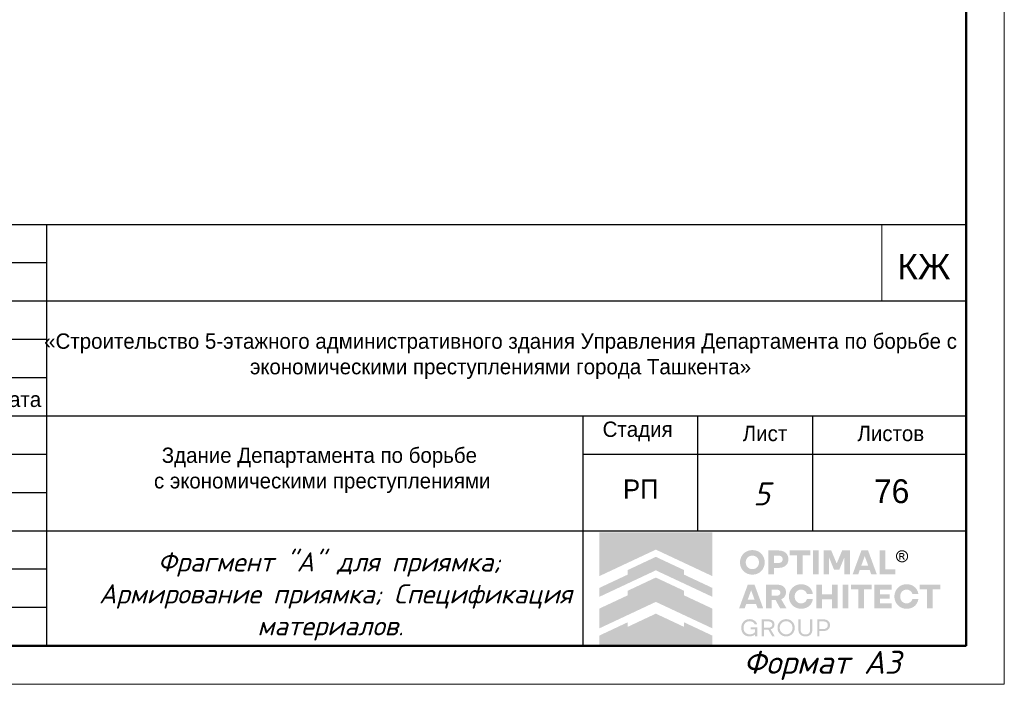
# Model space of a CAD drawing. Header units: millimetres. Extents: x -33345 to 4712671, y -3392 to 121473.
# Tile 35 of 256: x 354634 to 367488, y 44501 to 53173. Entities that reach past the tile are written whole.
import ezdxf
from ezdxf.enums import TextEntityAlignment as Align

# ---------------------------------------------------------------- set-up
doc = ezdxf.new("R2010")
doc.units = ezdxf.units.MM
doc.layers.add('Текст', color=7, linetype='Continuous', lineweight=20)
doc.styles.add('ISO', font='isocpeui.ttf')
doc.styles.get("Standard").update_dxf_attribs({"font": 'arial.ttf'})
doc.styles.add('X-U-RW-01$0$StyleROMANS', font='GOTHIC.TTF')

# ---------------------------------------------------------------- blocks, each defined once
blk = doc.blocks.new('*U265')
at = {"lineweight": 9}
for p, q in [((400, 292), (400, -5)), ((400, -5), (-20, -5))]:
    blk.add_line(p, q, dxfattribs=at)
at = {"lineweight": 50}
for p, q in [((395, 287), (395, 0)), ((395, 0), (0, 0))]:
    blk.add_line(p, q, dxfattribs=at)
blk = doc.blocks.new('logo')
at = {"true_color": 0x90e0ed}
h = blk.add_hatch(color=141, dxfattribs=at)
h.dxf.hatch_style = 1
h.paths.add_polyline_path([(5.672, 5.668), (0.009, 5.668), (0.009, 3.483), (1.425, 4.147), (2.84, 4.81), (4.256, 4.147), (5.672, 3.483)])
at = {"true_color": 0x1f2877}
h = blk.add_hatch(color=166, dxfattribs=at)
h.dxf.hatch_style = 1
h.paths.add_polyline_path([(2.84, 4.449), (1.425, 3.786), (1.425, 3.558), (0.009, 2.894), (0.009, 2.448), (1.425, 3.112), (2.84, 3.775), (4.256, 3.112), (5.672, 2.448), (5.672, 2.894), (4.256, 3.558), (4.256, 3.786)])
h.paths.add_polyline_path([(2.84, 3.415), (1.425, 2.751), (1.425, 2.523), (0.009, 1.86), (0.009, 0.873), (1.425, 1.536), (2.84, 2.199), (4.256, 1.536), (5.672, 0.873), (5.672, 1.86), (4.256, 2.523), (4.256, 2.751)])
h.paths.add_polyline_path([(2.84, 1.611), (1.425, 0.947), (1.425, 1.176), (0.009, 0.512), (0.009, 0.005), (5.672, 0.005), (5.672, 0.512), (4.256, 1.176), (4.256, 0.947)])
at = {"true_color": 0x212121}
h = blk.add_hatch(color=250, dxfattribs=at)
h.dxf.hatch_style = 1
h.paths.add_polyline_path([(8.107, 4.61), (8.086, 4.63), (8.064, 4.649), (8.041, 4.667), (8.017, 4.683), (7.992, 4.699), (7.967, 4.713), (7.94, 4.726), (7.912, 4.738), (7.884, 4.749), (7.855, 4.759), (7.825, 4.766), (7.795, 4.773), (7.763, 4.778), (7.732, 4.782), (7.7, 4.784), (7.667, 4.785), (7.634, 4.784), (7.602, 4.782), (7.571, 4.778), (7.54, 4.773), (7.51, 4.766), (7.48, 4.758), (7.451, 4.749), (7.422, 4.738), (7.394, 4.725), (7.367, 4.712), (7.341, 4.697), (7.316, 4.682), (7.292, 4.665), (7.269, 4.648), (7.247, 4.629), (7.226, 4.609), (7.206, 4.588), (7.187, 4.566), (7.169, 4.544), (7.153, 4.52), (7.137, 4.495), (7.122, 4.47), (7.109, 4.443), (7.097, 4.416), (7.086, 4.387), (7.076, 4.359), (7.068, 4.329), (7.061, 4.299), (7.056, 4.268), (7.053, 4.237), (7.05, 4.205), (7.05, 4.173), (7.05, 4.14), (7.053, 4.108), (7.056, 4.077), (7.061, 4.047), (7.068, 4.016), (7.076, 3.987), (7.086, 3.958), (7.097, 3.93), (7.109, 3.903), (7.122, 3.876), (7.137, 3.85), (7.153, 3.826), (7.169, 3.802), (7.187, 3.779), (7.206, 3.757), (7.226, 3.736), (7.247, 3.716), (7.269, 3.697), (7.292, 3.679), (7.316, 3.662), (7.341, 3.647), (7.367, 3.633), (7.394, 3.619), (7.422, 3.607), (7.451, 3.596), (7.48, 3.587), (7.51, 3.579), (7.54, 3.573), (7.571, 3.568), (7.602, 3.564), (7.634, 3.562), (7.667, 3.561), (7.7, 3.562), (7.732, 3.564), (7.763, 3.568), (7.795, 3.573), (7.825, 3.579), (7.855, 3.587), (7.884, 3.596), (7.912, 3.607), (7.94, 3.619), (7.967, 3.633), (7.992, 3.647), (8.017, 3.662), (8.041, 3.679), (8.064, 3.697), (8.086, 3.716), (8.107, 3.736), (8.127, 3.757), (8.146, 3.779), (8.164, 3.802), (8.181, 3.826), (8.196, 3.85), (8.211, 3.876), (8.224, 3.903), (8.237, 3.93), (8.248, 3.958), (8.257, 3.987), (8.265, 4.016), (8.272, 4.047), (8.277, 4.077), (8.281, 4.108), (8.283, 4.14), (8.284, 4.173), (8.283, 4.205), (8.281, 4.237), (8.277, 4.268), (8.272, 4.299), (8.265, 4.329), (8.257, 4.359), (8.248, 4.387), (8.237, 4.416), (8.224, 4.443), (8.211, 4.47), (8.196, 4.495), (8.181, 4.52), (8.164, 4.544), (8.146, 4.567), (8.127, 4.589)])
h.paths.add_polyline_path([(7.841, 4.464), (7.854, 4.455), (7.867, 4.446), (7.879, 4.436), (7.891, 4.426), (7.902, 4.415), (7.913, 4.403), (7.923, 4.391), (7.933, 4.379), (7.942, 4.366), (7.95, 4.352), (7.958, 4.338), (7.965, 4.324), (7.972, 4.308), (7.977, 4.293), (7.982, 4.277), (7.987, 4.261), (7.99, 4.244), (7.993, 4.228), (7.995, 4.21), (7.996, 4.193), (7.996, 4.175), (7.996, 4.157), (7.995, 4.139), (7.993, 4.121), (7.99, 4.104), (7.987, 4.088), (7.982, 4.071), (7.977, 4.055), (7.972, 4.039), (7.965, 4.024), (7.958, 4.009), (7.95, 3.994), (7.942, 3.981), (7.933, 3.967), (7.923, 3.955), (7.913, 3.942), (7.902, 3.931), (7.891, 3.92), (7.879, 3.909), (7.867, 3.9), (7.854, 3.891), (7.841, 3.882), (7.827, 3.874), (7.813, 3.867), (7.798, 3.86), (7.783, 3.854), (7.767, 3.849), (7.751, 3.844), (7.735, 3.841), (7.718, 3.838), (7.701, 3.836), (7.684, 3.835), (7.667, 3.834), (7.649, 3.835), (7.632, 3.836), (7.615, 3.838), (7.598, 3.841), (7.582, 3.844), (7.566, 3.849), (7.551, 3.854), (7.535, 3.86), (7.521, 3.867), (7.506, 3.874), (7.492, 3.882), (7.479, 3.891), (7.466, 3.9), (7.454, 3.909), (7.442, 3.92), (7.431, 3.931), (7.42, 3.942), (7.41, 3.955), (7.4, 3.967), (7.391, 3.981), (7.383, 3.994), (7.375, 4.009), (7.368, 4.024), (7.362, 4.039), (7.356, 4.055), (7.351, 4.071), (7.347, 4.088), (7.343, 4.104), (7.34, 4.121), (7.338, 4.139), (7.337, 4.157), (7.337, 4.175), (7.337, 4.193), (7.338, 4.21), (7.34, 4.228), (7.343, 4.244), (7.347, 4.261), (7.351, 4.277), (7.356, 4.293), (7.362, 4.308), (7.368, 4.324), (7.375, 4.338), (7.383, 4.352), (7.391, 4.366), (7.4, 4.379), (7.41, 4.391), (7.42, 4.403), (7.431, 4.415), (7.442, 4.426), (7.454, 4.436), (7.466, 4.446), (7.479, 4.455), (7.492, 4.464), (7.506, 4.472), (7.521, 4.479), (7.535, 4.486), (7.551, 4.492), (7.566, 4.497), (7.582, 4.501), (7.598, 4.505), (7.615, 4.508), (7.632, 4.51), (7.649, 4.511), (7.667, 4.511), (7.684, 4.511), (7.701, 4.51), (7.718, 4.508), (7.735, 4.505), (7.751, 4.501), (7.767, 4.497), (7.783, 4.492), (7.798, 4.486), (7.813, 4.479), (7.827, 4.472)], flags=16)
h.paths.add_polyline_path([(9.335, 4.648), (9.319, 4.662), (9.301, 4.675), (9.283, 4.687), (9.264, 4.698), (9.245, 4.709), (9.224, 4.719), (9.203, 4.728), (9.181, 4.736), (9.158, 4.743), (9.134, 4.749), (9.11, 4.755), (9.085, 4.759), (9.059, 4.762), (9.032, 4.765), (9.005, 4.766), (8.977, 4.767), (8.47, 4.767), (8.47, 3.579), (8.75, 3.579), (8.75, 3.898), (8.977, 3.898), (9.005, 3.898), (9.032, 3.9), (9.059, 3.902), (9.085, 3.906), (9.11, 3.91), (9.134, 3.915), (9.158, 3.921), (9.181, 3.928), (9.203, 3.936), (9.224, 3.945), (9.245, 3.954), (9.264, 3.965), (9.283, 3.976), (9.301, 3.988), (9.319, 4.001), (9.335, 4.014), (9.35, 4.029), (9.365, 4.044), (9.379, 4.059), (9.391, 4.076), (9.403, 4.093), (9.414, 4.111), (9.424, 4.13), (9.432, 4.15), (9.44, 4.17), (9.447, 4.191), (9.453, 4.212), (9.458, 4.234), (9.461, 4.257), (9.464, 4.28), (9.466, 4.304), (9.466, 4.329), (9.466, 4.353), (9.464, 4.377), (9.461, 4.401), (9.458, 4.424), (9.453, 4.446), (9.447, 4.468), (9.44, 4.489), (9.432, 4.51), (9.424, 4.53), (9.414, 4.549), (9.403, 4.567), (9.391, 4.585), (9.379, 4.602), (9.365, 4.618), (9.35, 4.633)])
h.paths.add_polyline_path([(8.75, 4.511), (8.959, 4.511), (8.984, 4.511), (9.008, 4.508), (9.031, 4.505), (9.052, 4.499), (9.071, 4.492), (9.09, 4.484), (9.106, 4.474), (9.121, 4.463), (9.135, 4.45), (9.147, 4.436), (9.156, 4.421), (9.165, 4.404), (9.171, 4.387), (9.175, 4.368), (9.178, 4.348), (9.179, 4.327), (9.178, 4.306), (9.175, 4.287), (9.171, 4.268), (9.165, 4.251), (9.156, 4.235), (9.147, 4.22), (9.135, 4.206), (9.121, 4.193), (9.106, 4.182), (9.09, 4.172), (9.071, 4.164), (9.052, 4.157), (9.031, 4.151), (9.008, 4.148), (8.984, 4.145), (8.959, 4.144), (8.75, 4.144)], flags=16)
h.paths.add_polyline_path([(10.558, 4.767), (9.528, 4.767), (9.528, 4.529), (9.904, 4.529), (9.904, 3.579), (10.182, 3.579), (10.182, 4.529), (10.558, 4.529)])
h.paths.add_polyline_path([(10.975, 4.767), (10.695, 4.767), (10.695, 3.579), (10.975, 3.579)])
h.paths.add_polyline_path([(11.611, 4.767), (11.223, 4.767), (11.223, 3.579), (11.498, 3.579), (11.498, 4.426), (11.751, 3.806), (12.012, 3.806), (12.267, 4.426), (12.267, 3.579), (12.542, 3.579), (12.542, 4.767), (12.154, 4.767), (11.882, 4.116)])
h.paths.add_polyline_path([(13.451, 4.767), (13.116, 4.767), (12.68, 3.579), (12.959, 3.579), (13.038, 3.799), (13.529, 3.799), (13.609, 3.579), (13.888, 3.579)])
h.paths.add_polyline_path([(13.285, 4.487), (13.457, 4.01), (13.111, 4.01)], flags=16)
h.paths.add_polyline_path([(14.306, 4.767), (14.026, 4.767), (14.026, 3.579), (14.808, 3.579), (14.808, 3.827), (14.306, 3.827)])
h.paths.add_polyline_path([(15.871, 2.84), (15.857, 2.86), (15.841, 2.879), (15.825, 2.898), (15.808, 2.916), (15.79, 2.933), (15.771, 2.949), (15.752, 2.964), (15.731, 2.978), (15.71, 2.992), (15.688, 3.004), (15.666, 3.016), (15.643, 3.027), (15.619, 3.037), (15.594, 3.046), (15.569, 3.053), (15.543, 3.06), (15.516, 3.066), (15.49, 3.071), (15.462, 3.074), (15.434, 3.077), (15.406, 3.079), (15.377, 3.079), (15.344, 3.078), (15.312, 3.076), (15.281, 3.072), (15.25, 3.067), (15.22, 3.061), (15.191, 3.052), (15.162, 3.043), (15.134, 3.031), (15.106, 3.019), (15.08, 3.005), (15.054, 2.991), (15.03, 2.975), (15.006, 2.958), (14.984, 2.94), (14.962, 2.921), (14.942, 2.901), (14.922, 2.88), (14.903, 2.858), (14.886, 2.835), (14.869, 2.811), (14.854, 2.787), (14.84, 2.761), (14.827, 2.734), (14.815, 2.707), (14.804, 2.679), (14.795, 2.65), (14.787, 2.621), (14.78, 2.591), (14.775, 2.561), (14.772, 2.53), (14.769, 2.499), (14.769, 2.468), (14.769, 2.436), (14.772, 2.405), (14.775, 2.374), (14.78, 2.344), (14.787, 2.314), (14.795, 2.285), (14.804, 2.256), (14.815, 2.228), (14.827, 2.201), (14.84, 2.174), (14.854, 2.149), (14.869, 2.124), (14.886, 2.1), (14.903, 2.077), (14.922, 2.055), (14.942, 2.034), (14.962, 2.014), (14.984, 1.995), (15.006, 1.977), (15.03, 1.96), (15.054, 1.945), (15.08, 1.93), (15.106, 1.916), (15.134, 1.904), (15.162, 1.893), (15.191, 1.883), (15.22, 1.875), (15.25, 1.868), (15.281, 1.863), (15.312, 1.859), (15.344, 1.857), (15.377, 1.856), (15.406, 1.856), (15.434, 1.858), (15.462, 1.861), (15.49, 1.864), (15.516, 1.869), (15.543, 1.875), (15.569, 1.882), (15.594, 1.89), (15.619, 1.898), (15.643, 1.908), (15.666, 1.919), (15.688, 1.931), (15.71, 1.943), (15.731, 1.957), (15.752, 1.971), (15.771, 1.986), (15.79, 2.002), (15.808, 2.019), (15.825, 2.037), (15.841, 2.056), (15.857, 2.075), (15.871, 2.096), (15.885, 2.117), (15.898, 2.139), (15.91, 2.161), (15.921, 2.185), (15.93, 2.209), (15.939, 2.233), (15.947, 2.259), (15.953, 2.284), (15.959, 2.311), (15.964, 2.338), (15.668, 2.338), (15.659, 2.314), (15.649, 2.291), (15.638, 2.269), (15.625, 2.249), (15.61, 2.23), (15.594, 2.213), (15.576, 2.196), (15.557, 2.181), (15.536, 2.168), (15.515, 2.156), (15.493, 2.146), (15.471, 2.138), (15.448, 2.132), (15.424, 2.127), (15.4, 2.125), (15.375, 2.124), (15.358, 2.124), (15.342, 2.125), (15.326, 2.127), (15.31, 2.13), (15.294, 2.134), (15.279, 2.139), (15.264, 2.144), (15.249, 2.15), (15.235, 2.157), (15.221, 2.165), (15.207, 2.173), (15.195, 2.182), (15.182, 2.191), (15.17, 2.201), (15.159, 2.212), (15.148, 2.223), (15.138, 2.235), (15.128, 2.247), (15.119, 2.26), (15.11, 2.273), (15.102, 2.287), (15.094, 2.302), (15.087, 2.316), (15.081, 2.332), (15.075, 2.348), (15.07, 2.364), (15.066, 2.381), (15.062, 2.397), (15.059, 2.414), (15.057, 2.432), (15.056, 2.45), (15.056, 2.468), (15.056, 2.486), (15.057, 2.503), (15.059, 2.521), (15.062, 2.538), (15.066, 2.555), (15.07, 2.571), (15.075, 2.587), (15.081, 2.603), (15.087, 2.619), (15.094, 2.634), (15.102, 2.648), (15.11, 2.662), (15.119, 2.675), (15.128, 2.688), (15.138, 2.7), (15.148, 2.712), (15.159, 2.723), (15.17, 2.734), (15.182, 2.744), (15.195, 2.753), (15.207, 2.762), (15.221, 2.77), (15.235, 2.778), (15.249, 2.785), (15.264, 2.791), (15.279, 2.797), (15.294, 2.801), (15.31, 2.805), (15.326, 2.808), (15.342, 2.81), (15.358, 2.811), (15.375, 2.812), (15.4, 2.811), (15.424, 2.808), (15.448, 2.803), (15.471, 2.797), (15.493, 2.789), (15.515, 2.779), (15.536, 2.767), (15.557, 2.754), (15.576, 2.739), (15.594, 2.722), (15.61, 2.705), (15.625, 2.686), (15.638, 2.666), (15.649, 2.644), (15.659, 2.621), (15.668, 2.597), (15.964, 2.597), (15.959, 2.624), (15.953, 2.651), (15.947, 2.677), (15.939, 2.702), (15.93, 2.726), (15.921, 2.75), (15.91, 2.774), (15.898, 2.796), (15.885, 2.818)])
h.paths.add_polyline_path([(14.632, 3.061), (13.76, 3.061), (13.76, 1.874), (14.632, 1.874), (14.632, 2.122), (14.04, 2.122), (14.04, 2.359), (14.528, 2.359), (14.528, 2.572), (14.04, 2.572), (14.04, 2.813), (14.632, 2.813)])
h.paths.add_polyline_path([(13.624, 3.061), (12.593, 3.061), (12.593, 2.824), (12.969, 2.824), (12.969, 1.874), (13.248, 1.874), (13.248, 2.824), (13.624, 2.824)])
h.paths.add_polyline_path([(12.457, 3.061), (12.177, 3.061), (12.177, 1.874), (12.457, 1.874)])
h.paths.add_polyline_path([(11.929, 3.061), (11.648, 3.061), (11.648, 2.572), (11.147, 2.572), (11.147, 3.061), (10.867, 3.061), (10.867, 1.874), (11.147, 1.874), (11.147, 2.329), (11.648, 2.329), (11.648, 1.874), (11.929, 1.874)])
h.paths.add_polyline_path([(10.624, 2.796), (10.611, 2.818), (10.597, 2.84), (10.583, 2.86), (10.567, 2.879), (10.551, 2.898), (10.534, 2.916), (10.516, 2.933), (10.497, 2.949), (10.477, 2.964), (10.457, 2.978), (10.436, 2.992), (10.414, 3.004), (10.392, 3.016), (10.368, 3.027), (10.344, 3.037), (10.32, 3.046), (10.294, 3.053), (10.269, 3.06), (10.242, 3.066), (10.215, 3.071), (10.188, 3.074), (10.16, 3.077), (10.132, 3.079), (10.103, 3.079), (10.07, 3.078), (10.038, 3.076), (10.007, 3.072), (9.976, 3.067), (9.946, 3.061), (9.917, 3.052), (9.888, 3.043), (9.86, 3.031), (9.832, 3.019), (9.806, 3.005), (9.78, 2.991), (9.756, 2.975), (9.732, 2.958), (9.71, 2.94), (9.688, 2.921), (9.667, 2.901), (9.648, 2.88), (9.629, 2.858), (9.612, 2.835), (9.595, 2.811), (9.58, 2.787), (9.566, 2.761), (9.553, 2.734), (9.541, 2.707), (9.53, 2.679), (9.52, 2.65), (9.512, 2.621), (9.506, 2.591), (9.501, 2.561), (9.497, 2.53), (9.495, 2.499), (9.494, 2.468), (9.495, 2.436), (9.497, 2.405), (9.501, 2.374), (9.506, 2.344), (9.512, 2.314), (9.52, 2.285), (9.53, 2.256), (9.541, 2.228), (9.553, 2.201), (9.566, 2.174), (9.58, 2.149), (9.595, 2.124), (9.612, 2.1), (9.629, 2.077), (9.648, 2.055), (9.667, 2.034), (9.688, 2.014), (9.71, 1.995), (9.732, 1.977), (9.756, 1.96), (9.78, 1.945), (9.806, 1.93), (9.832, 1.916), (9.86, 1.904), (9.888, 1.893), (9.917, 1.883), (9.946, 1.875), (9.976, 1.868), (10.007, 1.863), (10.038, 1.859), (10.07, 1.857), (10.103, 1.856), (10.132, 1.856), (10.16, 1.858), (10.188, 1.861), (10.215, 1.864), (10.242, 1.869), (10.269, 1.875), (10.294, 1.882), (10.32, 1.89), (10.344, 1.898), (10.368, 1.908), (10.392, 1.919), (10.414, 1.931), (10.436, 1.943), (10.457, 1.957), (10.477, 1.971), (10.497, 1.986), (10.516, 2.002), (10.534, 2.019), (10.551, 2.037), (10.567, 2.056), (10.583, 2.075), (10.597, 2.096), (10.611, 2.117), (10.624, 2.139), (10.636, 2.161), (10.646, 2.185), (10.656, 2.209), (10.665, 2.233), (10.673, 2.259), (10.679, 2.284), (10.685, 2.311), (10.689, 2.338), (10.393, 2.338), (10.385, 2.314), (10.375, 2.291), (10.364, 2.269), (10.351, 2.249), (10.336, 2.23), (10.32, 2.213), (10.302, 2.196), (10.282, 2.181), (10.262, 2.168), (10.241, 2.156), (10.219, 2.146), (10.197, 2.138), (10.174, 2.132), (10.15, 2.127), (10.126, 2.125), (10.101, 2.124), (10.084, 2.124), (10.068, 2.125), (10.052, 2.127), (10.036, 2.13), (10.02, 2.134), (10.005, 2.139), (9.99, 2.144), (9.975, 2.15), (9.961, 2.157), (9.947, 2.165), (9.933, 2.173), (9.92, 2.182), (9.908, 2.191), (9.896, 2.201), (9.885, 2.212), (9.874, 2.223), (9.864, 2.235), (9.854, 2.247), (9.844, 2.26), (9.836, 2.273), (9.828, 2.287), (9.82, 2.302), (9.813, 2.316), (9.806, 2.332), (9.801, 2.348), (9.796, 2.364), (9.791, 2.381), (9.788, 2.397), (9.785, 2.414), (9.783, 2.432), (9.782, 2.45), (9.782, 2.468), (9.782, 2.486), (9.783, 2.503), (9.785, 2.521), (9.788, 2.538), (9.791, 2.555), (9.796, 2.571), (9.801, 2.587), (9.806, 2.603), (9.813, 2.619), (9.82, 2.634), (9.828, 2.648), (9.836, 2.662), (9.844, 2.675), (9.854, 2.688), (9.864, 2.7), (9.874, 2.712), (9.885, 2.723), (9.896, 2.734), (9.908, 2.744), (9.92, 2.753), (9.933, 2.762), (9.947, 2.77), (9.961, 2.778), (9.975, 2.785), (9.99, 2.791), (10.005, 2.797), (10.02, 2.801), (10.036, 2.805), (10.052, 2.808), (10.068, 2.81), (10.084, 2.811), (10.101, 2.812), (10.126, 2.811), (10.15, 2.808), (10.174, 2.803), (10.197, 2.797), (10.219, 2.789), (10.241, 2.779), (10.262, 2.767), (10.282, 2.754), (10.302, 2.739), (10.32, 2.722), (10.336, 2.705), (10.351, 2.686), (10.364, 2.666), (10.375, 2.644), (10.385, 2.621), (10.393, 2.597), (10.689, 2.597), (10.685, 2.624), (10.679, 2.651), (10.673, 2.677), (10.665, 2.702), (10.656, 2.726), (10.646, 2.75), (10.636, 2.774)])
h.paths.add_polyline_path([(9.251, 2.936), (9.221, 2.962), (9.189, 2.986), (9.153, 3.006), (9.113, 3.023), (9.07, 3.037), (9.024, 3.047), (8.974, 3.055), (8.921, 3.06), (8.865, 3.061), (8.347, 3.061), (8.347, 1.874), (8.628, 1.874), (8.628, 2.294), (8.826, 2.294), (9.057, 1.874), (9.372, 1.874), (9.108, 2.335), (9.136, 2.346), (9.162, 2.359), (9.187, 2.374), (9.21, 2.39), (9.231, 2.407), (9.25, 2.425), (9.268, 2.445), (9.284, 2.466), (9.299, 2.488), (9.311, 2.512), (9.322, 2.537), (9.33, 2.563), (9.337, 2.59), (9.342, 2.619), (9.345, 2.649), (9.346, 2.68), (9.344, 2.725), (9.338, 2.766), (9.328, 2.805), (9.315, 2.842), (9.297, 2.876), (9.276, 2.907)])
h.paths.add_polyline_path([(8.949, 2.802), (8.967, 2.796), (8.984, 2.789), (8.999, 2.781), (9.012, 2.772), (9.024, 2.761), (9.035, 2.75), (9.044, 2.737), (9.051, 2.724), (9.056, 2.709), (9.06, 2.693), (9.063, 2.677), (9.064, 2.659), (9.063, 2.642), (9.06, 2.626), (9.056, 2.61), (9.051, 2.596), (9.044, 2.582), (9.035, 2.57), (9.024, 2.559), (9.012, 2.548), (8.999, 2.539), (8.984, 2.531), (8.967, 2.524), (8.949, 2.518), (8.93, 2.514), (8.909, 2.511), (8.887, 2.509), (8.863, 2.508), (8.628, 2.508), (8.628, 2.812), (8.863, 2.812), (8.887, 2.811), (8.909, 2.809), (8.93, 2.806)], flags=16)
h.paths.add_polyline_path([(7.773, 3.061), (7.438, 3.061), (7.002, 1.874), (7.28, 1.874), (7.36, 2.093), (7.851, 2.093), (7.931, 1.874), (8.209, 1.874)])
h.paths.add_polyline_path([(7.606, 2.781), (7.778, 2.304), (7.433, 2.304)], flags=16)
h.paths.add_polyline_path([(17.059, 3.061), (16.029, 3.061), (16.029, 2.824), (16.405, 2.824), (16.405, 1.874), (16.683, 1.874), (16.683, 2.824), (17.059, 2.824)])
at = {"true_color": 0xa7a9ac}
h = blk.add_hatch(color=253, dxfattribs=at)
h.dxf.hatch_style = 1
h.paths.add_polyline_path([(15.277, 4.754), (15.255, 4.763), (15.232, 4.77), (15.208, 4.776), (15.185, 4.779), (15.164, 4.781), (15.162, 4.781), (15.138, 4.781), (15.127, 4.78), (15.114, 4.779), (15.101, 4.777), (15.088, 4.775), (15.076, 4.772), (15.063, 4.769), (15.05, 4.765), (15.038, 4.76), (15.026, 4.755), (14.997, 4.739), (14.969, 4.721), (14.945, 4.701), (14.923, 4.679), (14.903, 4.654), (14.886, 4.628), (14.872, 4.599), (14.86, 4.567), (14.856, 4.553), (14.853, 4.539), (14.85, 4.525), (14.848, 4.51), (14.847, 4.496), (14.847, 4.481), (14.847, 4.466), (14.848, 4.452), (14.851, 4.426), (14.857, 4.402), (14.864, 4.378), (14.873, 4.355), (14.884, 4.333), (14.896, 4.312), (14.911, 4.291), (14.928, 4.272), (14.94, 4.259), (14.954, 4.247), (14.968, 4.236), (14.982, 4.225), (14.997, 4.216), (15.013, 4.207), (15.029, 4.2), (15.046, 4.193), (15.064, 4.187), (15.082, 4.182), (15.1, 4.179), (15.119, 4.176), (15.14, 4.175), (15.16, 4.175), (15.181, 4.176), (15.202, 4.179), (15.222, 4.183), (15.241, 4.188), (15.26, 4.195), (15.279, 4.203), (15.297, 4.212), (15.314, 4.222), (15.331, 4.234), (15.347, 4.247), (15.364, 4.263), (15.38, 4.28), (15.395, 4.298), (15.408, 4.317), (15.419, 4.337), (15.429, 4.358), (15.437, 4.38), (15.444, 4.403), (15.448, 4.418), (15.45, 4.433), (15.452, 4.448), (15.453, 4.463), (15.454, 4.466), (15.454, 4.49), (15.453, 4.501), (15.45, 4.523), (15.446, 4.544), (15.441, 4.565), (15.434, 4.586), (15.426, 4.605), (15.416, 4.624), (15.405, 4.643), (15.392, 4.661), (15.38, 4.676), (15.368, 4.69), (15.354, 4.703), (15.34, 4.715), (15.326, 4.726), (15.31, 4.736), (15.294, 4.745)])
h.paths.add_polyline_path([(15.249, 4.711), (15.292, 4.687), (15.329, 4.657), (15.36, 4.619), (15.383, 4.576), (15.398, 4.529), (15.403, 4.478), (15.398, 4.427), (15.383, 4.379), (15.36, 4.336), (15.329, 4.299), (15.291, 4.268), (15.248, 4.245), (15.2, 4.23), (15.149, 4.225), (15.099, 4.23), (15.051, 4.245), (15.009, 4.268), (14.971, 4.299), (14.941, 4.337), (14.917, 4.38), (14.903, 4.427), (14.897, 4.478), (14.903, 4.529), (14.917, 4.576), (14.941, 4.619), (14.972, 4.657), (15.009, 4.688), (15.052, 4.711), (15.099, 4.726), (15.15, 4.731), (15.201, 4.726)], flags=16)
h.paths.add_polyline_path([(15.197, 4.632), (15.209, 4.629), (15.219, 4.625), (15.227, 4.621), (15.235, 4.616), (15.242, 4.61), (15.249, 4.603), (15.254, 4.596), (15.259, 4.587), (15.263, 4.578), (15.267, 4.565), (15.269, 4.553), (15.269, 4.541), (15.267, 4.529), (15.264, 4.518), (15.259, 4.507), (15.252, 4.496), (15.244, 4.486), (15.238, 4.48), (15.232, 4.475), (15.225, 4.471), (15.218, 4.467), (15.211, 4.464), (15.203, 4.461), (15.196, 4.459), (15.187, 4.458), (15.177, 4.456), (15.177, 4.456), (15.189, 4.449), (15.197, 4.445), (15.203, 4.439), (15.209, 4.433), (15.215, 4.426), (15.226, 4.413), (15.235, 4.399), (15.245, 4.386), (15.254, 4.372), (15.29, 4.313), (15.291, 4.311), (15.289, 4.31), (15.23, 4.31), (15.226, 4.312), (15.182, 4.389), (15.157, 4.425), (15.152, 4.43), (15.147, 4.435), (15.141, 4.439), (15.135, 4.442), (15.129, 4.445), (15.122, 4.447), (15.115, 4.448), (15.107, 4.448), (15.072, 4.449), (15.07, 4.449), (15.07, 4.311), (15.018, 4.311), (15.018, 4.636), (15.02, 4.637), (15.161, 4.635), (15.173, 4.635), (15.185, 4.634)], flags=0)
h.paths.add_polyline_path([(15.178, 4.588), (15.187, 4.584), (15.196, 4.579), (15.2, 4.576), (15.203, 4.572), (15.206, 4.568), (15.209, 4.564), (15.211, 4.559), (15.212, 4.554), (15.213, 4.549), (15.213, 4.544), (15.213, 4.538), (15.212, 4.533), (15.211, 4.528), (15.209, 4.523), (15.206, 4.518), (15.203, 4.514), (15.199, 4.51), (15.195, 4.506), (15.19, 4.503), (15.184, 4.5), (15.178, 4.499), (15.173, 4.497), (15.161, 4.495), (15.15, 4.494), (15.138, 4.494), (15.127, 4.494), (15.074, 4.493), (15.071, 4.493), (15.071, 4.592), (15.096, 4.592), (15.159, 4.591), (15.169, 4.59)], flags=0)
h.paths.add_polyline_path([(15.267, 4.565), (15.263, 4.578), (15.259, 4.587), (15.254, 4.596), (15.249, 4.603), (15.242, 4.61), (15.235, 4.616), (15.227, 4.621), (15.219, 4.625), (15.209, 4.629), (15.197, 4.632), (15.185, 4.634), (15.173, 4.635), (15.161, 4.635), (15.02, 4.637), (15.018, 4.636), (15.018, 4.311), (15.07, 4.311), (15.07, 4.449), (15.072, 4.449), (15.107, 4.448), (15.115, 4.448), (15.122, 4.447), (15.129, 4.445), (15.135, 4.442), (15.141, 4.439), (15.147, 4.435), (15.152, 4.43), (15.157, 4.425), (15.182, 4.389), (15.226, 4.312), (15.23, 4.31), (15.289, 4.31), (15.291, 4.311), (15.29, 4.313), (15.254, 4.372), (15.245, 4.386), (15.235, 4.399), (15.226, 4.413), (15.215, 4.426), (15.209, 4.433), (15.203, 4.439), (15.197, 4.445), (15.189, 4.449), (15.177, 4.456), (15.187, 4.458), (15.196, 4.459), (15.203, 4.461), (15.211, 4.464), (15.218, 4.467), (15.225, 4.471), (15.232, 4.475), (15.238, 4.48), (15.244, 4.486), (15.252, 4.496), (15.259, 4.507), (15.264, 4.518), (15.267, 4.529), (15.269, 4.541), (15.269, 4.553)], flags=0)
h = blk.add_hatch(color=253, dxfattribs=at)
h.dxf.hatch_style = 1
h.paths.add_polyline_path([(15.242, 4.61), (15.235, 4.616), (15.227, 4.621), (15.219, 4.625), (15.209, 4.629), (15.197, 4.632), (15.185, 4.634), (15.173, 4.635), (15.161, 4.635), (15.02, 4.637), (15.018, 4.636), (15.018, 4.311), (15.07, 4.311), (15.07, 4.449), (15.072, 4.449), (15.107, 4.448), (15.115, 4.448), (15.122, 4.447), (15.129, 4.445), (15.135, 4.442), (15.141, 4.439), (15.147, 4.435), (15.152, 4.43), (15.157, 4.425), (15.182, 4.389), (15.226, 4.312), (15.23, 4.31), (15.289, 4.31), (15.291, 4.311), (15.29, 4.313), (15.254, 4.372), (15.245, 4.386), (15.235, 4.399), (15.226, 4.413), (15.215, 4.426), (15.209, 4.433), (15.203, 4.439), (15.197, 4.445), (15.189, 4.449), (15.177, 4.456), (15.187, 4.458), (15.196, 4.459), (15.203, 4.461), (15.211, 4.464), (15.218, 4.467), (15.225, 4.471), (15.232, 4.475), (15.238, 4.48), (15.244, 4.486), (15.252, 4.496), (15.259, 4.507), (15.264, 4.518), (15.267, 4.529), (15.269, 4.541), (15.269, 4.553), (15.267, 4.565), (15.263, 4.578), (15.259, 4.587), (15.254, 4.596), (15.249, 4.603)])
h.paths.add_polyline_path([(15.169, 4.59), (15.178, 4.588), (15.187, 4.584), (15.196, 4.579), (15.2, 4.576), (15.203, 4.572), (15.206, 4.568), (15.209, 4.564), (15.211, 4.559), (15.212, 4.554), (15.213, 4.549), (15.213, 4.544), (15.213, 4.538), (15.212, 4.533), (15.211, 4.528), (15.209, 4.523), (15.206, 4.518), (15.203, 4.514), (15.199, 4.51), (15.195, 4.506), (15.19, 4.503), (15.184, 4.5), (15.178, 4.499), (15.173, 4.497), (15.161, 4.495), (15.15, 4.494), (15.138, 4.494), (15.127, 4.494), (15.074, 4.493), (15.071, 4.493), (15.071, 4.592), (15.096, 4.592), (15.159, 4.591)], flags=16)
h = blk.add_hatch(color=253, dxfattribs=at)
h.dxf.hatch_style = 1
h.paths.add_polyline_path([(7.824, 1.219), (7.813, 1.23), (7.803, 1.24), (7.791, 1.249), (7.78, 1.258), (7.768, 1.267), (7.756, 1.275), (7.743, 1.283), (7.73, 1.29), (7.716, 1.297), (7.703, 1.303), (7.688, 1.309), (7.674, 1.314), (7.659, 1.319), (7.644, 1.323), (7.628, 1.326), (7.613, 1.329), (7.597, 1.332), (7.581, 1.334), (7.564, 1.335), (7.547, 1.336), (7.53, 1.336), (7.506, 1.335), (7.483, 1.334), (7.461, 1.331), (7.439, 1.328), (7.417, 1.323), (7.396, 1.317), (7.376, 1.31), (7.356, 1.302), (7.337, 1.293), (7.319, 1.284), (7.301, 1.273), (7.284, 1.262), (7.268, 1.25), (7.253, 1.237), (7.238, 1.224), (7.224, 1.21), (7.211, 1.195), (7.199, 1.179), (7.187, 1.163), (7.176, 1.146), (7.166, 1.129), (7.157, 1.11), (7.149, 1.092), (7.141, 1.073), (7.134, 1.053), (7.128, 1.033), (7.124, 1.012), (7.119, 0.991), (7.116, 0.97), (7.114, 0.949), (7.113, 0.927), (7.112, 0.904), (7.113, 0.88), (7.114, 0.857), (7.116, 0.834), (7.12, 0.811), (7.124, 0.789), (7.129, 0.768), (7.135, 0.747), (7.142, 0.727), (7.15, 0.707), (7.159, 0.688), (7.168, 0.67), (7.178, 0.652), (7.189, 0.636), (7.201, 0.62), (7.214, 0.605), (7.227, 0.59), (7.241, 0.577), (7.255, 0.564), (7.271, 0.552), (7.286, 0.54), (7.303, 0.53), (7.32, 0.52), (7.338, 0.511), (7.357, 0.503), (7.376, 0.496), (7.396, 0.49), (7.416, 0.485), (7.436, 0.48), (7.458, 0.477), (7.479, 0.475), (7.501, 0.473), (7.524, 0.473), (7.546, 0.473), (7.567, 0.474), (7.588, 0.476), (7.608, 0.479), (7.627, 0.483), (7.646, 0.488), (7.664, 0.493), (7.682, 0.5), (7.699, 0.507), (7.716, 0.514), (7.732, 0.523), (7.747, 0.532), (7.761, 0.541), (7.775, 0.551), (7.789, 0.562), (7.802, 0.574), (7.802, 0.485), (7.911, 0.485), (7.911, 0.921), (7.578, 0.921), (7.578, 0.827), (7.802, 0.827), (7.802, 0.709), (7.794, 0.695), (7.785, 0.681), (7.774, 0.668), (7.763, 0.656), (7.75, 0.645), (7.735, 0.634), (7.72, 0.624), (7.703, 0.615), (7.685, 0.606), (7.666, 0.599), (7.647, 0.593), (7.627, 0.588), (7.606, 0.584), (7.585, 0.581), (7.563, 0.58), (7.54, 0.579), (7.522, 0.579), (7.505, 0.58), (7.488, 0.582), (7.472, 0.585), (7.456, 0.588), (7.441, 0.592), (7.425, 0.597), (7.411, 0.602), (7.396, 0.608), (7.383, 0.615), (7.369, 0.622), (7.357, 0.63), (7.345, 0.639), (7.333, 0.648), (7.322, 0.658), (7.311, 0.668), (7.301, 0.679), (7.292, 0.69), (7.283, 0.702), (7.275, 0.715), (7.267, 0.728), (7.26, 0.741), (7.253, 0.756), (7.247, 0.77), (7.242, 0.786), (7.237, 0.801), (7.234, 0.817), (7.23, 0.834), (7.228, 0.851), (7.226, 0.868), (7.225, 0.886), (7.225, 0.904), (7.225, 0.921), (7.226, 0.938), (7.228, 0.954), (7.23, 0.97), (7.233, 0.986), (7.236, 1.001), (7.24, 1.016), (7.245, 1.031), (7.25, 1.046), (7.256, 1.06), (7.262, 1.074), (7.27, 1.087), (7.277, 1.099), (7.285, 1.112), (7.294, 1.123), (7.304, 1.135), (7.314, 1.145), (7.324, 1.155), (7.335, 1.165), (7.347, 1.174), (7.359, 1.182), (7.371, 1.19), (7.385, 1.197), (7.398, 1.204), (7.412, 1.21), (7.427, 1.215), (7.442, 1.22), (7.458, 1.223), (7.474, 1.226), (7.49, 1.228), (7.508, 1.229), (7.525, 1.23), (7.547, 1.229), (7.569, 1.227), (7.59, 1.224), (7.61, 1.219), (7.629, 1.214), (7.648, 1.207), (7.667, 1.199), (7.684, 1.189), (7.701, 1.178), (7.716, 1.166), (7.73, 1.154), (7.743, 1.14), (7.755, 1.125), (7.765, 1.109), (7.775, 1.091), (7.783, 1.073), (7.908, 1.073), (7.903, 1.089), (7.897, 1.104), (7.891, 1.118), (7.884, 1.132), (7.877, 1.146), (7.869, 1.159), (7.861, 1.172), (7.852, 1.185), (7.843, 1.197), (7.834, 1.208)])
h.paths.add_polyline_path([(8.756, 1.163), (8.751, 1.175), (8.746, 1.187), (8.74, 1.198), (8.733, 1.208), (8.725, 1.219), (8.717, 1.229), (8.709, 1.238), (8.7, 1.247), (8.69, 1.255), (8.68, 1.263), (8.669, 1.271), (8.658, 1.278), (8.646, 1.285), (8.634, 1.291), (8.621, 1.296), (8.608, 1.301), (8.594, 1.306), (8.579, 1.31), (8.565, 1.314), (8.549, 1.317), (8.534, 1.319), (8.517, 1.321), (8.501, 1.322), (8.484, 1.323), (8.466, 1.323), (8.136, 1.323), (8.136, 0.485), (8.245, 0.485), (8.245, 0.814), (8.464, 0.814), (8.654, 0.485), (8.783, 0.485), (8.579, 0.828), (8.602, 0.835), (8.623, 0.843), (8.643, 0.853), (8.662, 0.863), (8.679, 0.875), (8.695, 0.888), (8.709, 0.902), (8.723, 0.917), (8.734, 0.933), (8.744, 0.95), (8.753, 0.968), (8.76, 0.986), (8.766, 1.006), (8.769, 1.026), (8.772, 1.047), (8.773, 1.07), (8.772, 1.084), (8.771, 1.098), (8.77, 1.112), (8.767, 1.125), (8.764, 1.138), (8.761, 1.151)])
h.paths.add_polyline_path([(8.245, 1.223), (8.455, 1.223), (8.479, 1.223), (8.501, 1.221), (8.522, 1.218), (8.541, 1.213), (8.56, 1.207), (8.577, 1.2), (8.592, 1.192), (8.606, 1.182), (8.619, 1.171), (8.63, 1.159), (8.639, 1.146), (8.647, 1.132), (8.653, 1.117), (8.657, 1.101), (8.659, 1.084), (8.66, 1.066), (8.659, 1.047), (8.657, 1.03), (8.653, 1.014), (8.647, 0.999), (8.639, 0.985), (8.63, 0.972), (8.619, 0.96), (8.606, 0.949), (8.592, 0.94), (8.577, 0.931), (8.56, 0.924), (8.541, 0.918), (8.522, 0.914), (8.501, 0.911), (8.479, 0.909), (8.455, 0.908), (8.245, 0.908)], flags=16)
h.paths.add_polyline_path([(9.702, 1.165), (9.689, 1.181), (9.676, 1.197), (9.662, 1.212), (9.647, 1.226), (9.631, 1.239), (9.615, 1.252), (9.598, 1.263), (9.581, 1.274), (9.563, 1.285), (9.544, 1.294), (9.525, 1.303), (9.505, 1.311), (9.484, 1.317), (9.464, 1.323), (9.443, 1.328), (9.421, 1.331), (9.399, 1.334), (9.377, 1.336), (9.355, 1.336), (9.332, 1.336), (9.31, 1.334), (9.288, 1.331), (9.266, 1.328), (9.245, 1.323), (9.225, 1.317), (9.204, 1.311), (9.184, 1.303), (9.165, 1.294), (9.146, 1.285), (9.128, 1.274), (9.111, 1.263), (9.094, 1.252), (9.078, 1.239), (9.062, 1.226), (9.047, 1.212), (9.033, 1.197), (9.02, 1.181), (9.007, 1.165), (8.995, 1.148), (8.984, 1.131), (8.974, 1.113), (8.965, 1.094), (8.956, 1.075), (8.948, 1.055), (8.941, 1.034), (8.936, 1.014), (8.931, 0.993), (8.928, 0.971), (8.925, 0.949), (8.923, 0.927), (8.923, 0.904), (8.923, 0.882), (8.925, 0.859), (8.928, 0.838), (8.931, 0.816), (8.936, 0.795), (8.941, 0.774), (8.948, 0.754), (8.956, 0.734), (8.965, 0.715), (8.974, 0.696), (8.984, 0.678), (8.995, 0.66), (9.007, 0.644), (9.02, 0.628), (9.033, 0.612), (9.047, 0.597), (9.062, 0.583), (9.078, 0.57), (9.094, 0.557), (9.111, 0.545), (9.128, 0.534), (9.146, 0.524), (9.165, 0.514), (9.184, 0.506), (9.204, 0.498), (9.225, 0.491), (9.245, 0.486), (9.266, 0.481), (9.288, 0.477), (9.31, 0.475), (9.332, 0.473), (9.355, 0.473), (9.377, 0.473), (9.399, 0.475), (9.421, 0.477), (9.443, 0.481), (9.464, 0.486), (9.484, 0.491), (9.505, 0.498), (9.525, 0.506), (9.544, 0.514), (9.563, 0.524), (9.581, 0.534), (9.598, 0.545), (9.615, 0.557), (9.631, 0.57), (9.647, 0.583), (9.662, 0.597), (9.676, 0.612), (9.689, 0.628), (9.702, 0.644), (9.714, 0.66), (9.725, 0.678), (9.735, 0.696), (9.744, 0.715), (9.753, 0.734), (9.761, 0.754), (9.768, 0.774), (9.773, 0.795), (9.778, 0.816), (9.782, 0.838), (9.784, 0.859), (9.786, 0.882), (9.786, 0.904), (9.786, 0.927), (9.784, 0.949), (9.782, 0.971), (9.778, 0.993), (9.773, 1.014), (9.768, 1.034), (9.761, 1.055), (9.753, 1.075), (9.744, 1.094), (9.735, 1.113), (9.725, 1.131), (9.714, 1.148)])
h.paths.add_polyline_path([(9.126, 1.137), (9.136, 1.148), (9.148, 1.158), (9.16, 1.167), (9.172, 1.176), (9.185, 1.184), (9.198, 1.192), (9.212, 1.199), (9.227, 1.205), (9.242, 1.211), (9.257, 1.216), (9.272, 1.22), (9.288, 1.223), (9.304, 1.226), (9.321, 1.228), (9.337, 1.229), (9.355, 1.23), (9.372, 1.229), (9.388, 1.228), (9.405, 1.226), (9.421, 1.223), (9.437, 1.22), (9.452, 1.216), (9.467, 1.211), (9.482, 1.205), (9.497, 1.199), (9.511, 1.192), (9.524, 1.184), (9.537, 1.176), (9.549, 1.167), (9.561, 1.158), (9.573, 1.148), (9.583, 1.137), (9.594, 1.126), (9.604, 1.114), (9.613, 1.102), (9.621, 1.089), (9.629, 1.076), (9.637, 1.063), (9.644, 1.048), (9.65, 1.034), (9.655, 1.019), (9.66, 1.003), (9.664, 0.988), (9.668, 0.972), (9.67, 0.955), (9.672, 0.939), (9.673, 0.922), (9.674, 0.904), (9.673, 0.887), (9.672, 0.87), (9.67, 0.853), (9.668, 0.837), (9.664, 0.821), (9.66, 0.805), (9.655, 0.79), (9.65, 0.775), (9.644, 0.76), (9.637, 0.746), (9.629, 0.732), (9.621, 0.719), (9.613, 0.707), (9.604, 0.694), (9.594, 0.683), (9.583, 0.672), (9.573, 0.661), (9.561, 0.651), (9.549, 0.641), (9.537, 0.633), (9.524, 0.624), (9.511, 0.617), (9.497, 0.61), (9.482, 0.603), (9.467, 0.598), (9.452, 0.593), (9.437, 0.589), (9.421, 0.585), (9.405, 0.582), (9.388, 0.581), (9.372, 0.579), (9.355, 0.579), (9.337, 0.579), (9.321, 0.581), (9.304, 0.582), (9.288, 0.585), (9.272, 0.589), (9.257, 0.593), (9.242, 0.598), (9.227, 0.603), (9.212, 0.61), (9.198, 0.617), (9.185, 0.624), (9.172, 0.633), (9.16, 0.641), (9.148, 0.651), (9.136, 0.661), (9.126, 0.672), (9.115, 0.683), (9.105, 0.694), (9.096, 0.707), (9.088, 0.719), (9.08, 0.732), (9.072, 0.746), (9.065, 0.76), (9.059, 0.775), (9.054, 0.79), (9.049, 0.805), (9.045, 0.821), (9.041, 0.837), (9.039, 0.853), (9.037, 0.87), (9.036, 0.887), (9.035, 0.904), (9.036, 0.922), (9.037, 0.939), (9.039, 0.955), (9.041, 0.972), (9.045, 0.988), (9.049, 1.003), (9.054, 1.019), (9.059, 1.034), (9.065, 1.048), (9.072, 1.063), (9.08, 1.076), (9.088, 1.089), (9.096, 1.102), (9.105, 1.114), (9.115, 1.126)], flags=16)
h.paths.add_polyline_path([(10.079, 1.323), (9.97, 1.323), (9.97, 0.817), (9.97, 0.797), (9.972, 0.778), (9.973, 0.759), (9.976, 0.741), (9.979, 0.723), (9.983, 0.705), (9.988, 0.689), (9.994, 0.672), (10, 0.656), (10.007, 0.641), (10.015, 0.627), (10.023, 0.613), (10.032, 0.6), (10.042, 0.587), (10.052, 0.575), (10.063, 0.564), (10.074, 0.553), (10.086, 0.543), (10.099, 0.534), (10.113, 0.525), (10.127, 0.517), (10.141, 0.51), (10.156, 0.503), (10.172, 0.496), (10.189, 0.491), (10.205, 0.486), (10.223, 0.482), (10.241, 0.479), (10.259, 0.476), (10.278, 0.474), (10.298, 0.473), (10.318, 0.473), (10.338, 0.473), (10.358, 0.474), (10.377, 0.476), (10.395, 0.479), (10.413, 0.482), (10.43, 0.486), (10.447, 0.491), (10.464, 0.496), (10.479, 0.503), (10.495, 0.51), (10.509, 0.517), (10.523, 0.525), (10.536, 0.534), (10.549, 0.543), (10.561, 0.553), (10.573, 0.564), (10.583, 0.575), (10.593, 0.587), (10.603, 0.6), (10.612, 0.613), (10.62, 0.627), (10.628, 0.641), (10.635, 0.656), (10.641, 0.672), (10.646, 0.689), (10.651, 0.705), (10.655, 0.723), (10.659, 0.741), (10.661, 0.759), (10.663, 0.778), (10.664, 0.797), (10.665, 0.817), (10.665, 1.323), (10.556, 1.323), (10.556, 0.817), (10.555, 0.788), (10.552, 0.761), (10.547, 0.736), (10.54, 0.713), (10.531, 0.691), (10.521, 0.671), (10.508, 0.653), (10.494, 0.636), (10.477, 0.621), (10.46, 0.608), (10.44, 0.597), (10.419, 0.589), (10.396, 0.582), (10.372, 0.577), (10.346, 0.574), (10.318, 0.573), (10.29, 0.574), (10.264, 0.577), (10.24, 0.582), (10.217, 0.589), (10.196, 0.597), (10.176, 0.608), (10.158, 0.621), (10.142, 0.636), (10.127, 0.653), (10.114, 0.671), (10.103, 0.691), (10.095, 0.713), (10.088, 0.736), (10.083, 0.761), (10.08, 0.788), (10.079, 0.817)])
h.paths.add_polyline_path([(11.497, 1.203), (11.488, 1.214), (11.479, 1.225), (11.469, 1.235), (11.459, 1.245), (11.448, 1.254), (11.437, 1.262), (11.425, 1.27), (11.412, 1.278), (11.399, 1.285), (11.385, 1.291), (11.371, 1.297), (11.356, 1.303), (11.341, 1.308), (11.326, 1.312), (11.309, 1.315), (11.293, 1.318), (11.276, 1.321), (11.259, 1.322), (11.241, 1.323), (11.223, 1.323), (10.911, 1.323), (10.911, 0.485), (11.02, 0.485), (11.02, 0.742), (11.223, 0.742), (11.241, 0.742), (11.259, 0.743), (11.276, 0.745), (11.293, 0.747), (11.309, 0.75), (11.326, 0.754), (11.341, 0.758), (11.356, 0.763), (11.371, 0.769), (11.385, 0.775), (11.399, 0.781), (11.412, 0.789), (11.425, 0.796), (11.437, 0.805), (11.448, 0.814), (11.459, 0.823), (11.469, 0.833), (11.479, 0.843), (11.488, 0.854), (11.497, 0.866), (11.505, 0.878), (11.512, 0.89), (11.519, 0.903), (11.525, 0.916), (11.53, 0.93), (11.535, 0.944), (11.539, 0.959), (11.542, 0.973), (11.545, 0.988), (11.546, 1.004), (11.548, 1.02), (11.548, 1.036), (11.548, 1.052), (11.546, 1.067), (11.545, 1.083), (11.542, 1.098), (11.539, 1.112), (11.535, 1.127), (11.53, 1.14), (11.525, 1.154), (11.519, 1.167), (11.512, 1.18), (11.505, 1.192)])
h.paths.add_polyline_path([(11.02, 1.223), (11.211, 1.223), (11.236, 1.223), (11.26, 1.22), (11.282, 1.216), (11.303, 1.21), (11.323, 1.203), (11.342, 1.194), (11.359, 1.184), (11.375, 1.171), (11.389, 1.158), (11.401, 1.143), (11.412, 1.128), (11.42, 1.111), (11.427, 1.093), (11.431, 1.074), (11.434, 1.054), (11.435, 1.033), (11.434, 1.012), (11.431, 0.992), (11.427, 0.973), (11.42, 0.955), (11.412, 0.938), (11.401, 0.922), (11.389, 0.907), (11.375, 0.894), (11.359, 0.882), (11.342, 0.871), (11.323, 0.862), (11.303, 0.855), (11.282, 0.849), (11.26, 0.845), (11.236, 0.843), (11.211, 0.842), (11.02, 0.842)], flags=16)
blk = doc.blocks.new('medgor')
at = {"ltscale": 25}
for p, q in [((-44004634, 22929075), (-44004634, 22934575)), ((-44004634, 22934075), (-44011134, 22934075)), ((-43992634, 22933575), (-44011134, 22933575)), ((-44004634, 22933075), (-44011134, 22933075)), ((-44004634, 22932575), (-44011134, 22932575)), ((-43992634, 22932075), (-44011134, 22932075)), ((-43997634, 22929075), (-43997634, 22932075)), ((-43996134, 22930575), (-43996134, 22932075)), ((-43994634, 22930575), (-43994634, 22932075)), ((-44004634, 22931575), (-44011134, 22931575)), ((-43992634, 22931575), (-43997634, 22931575)), ((-44004634, 22931075), (-44011134, 22931075)), ((-43992634, 22930575), (-44011134, 22930575)), ((-44004634, 22930075), (-44011134, 22930075)), ((-44004634, 22929575), (-44011134, 22929575))]:
    blk.add_line(p, q, dxfattribs=at)
at = {"linetype": 'Continuous', "lineweight": 0}
for p, q in [((-43992634, 22934575), (-43993734, 22934575)), ((-43993734, 22934575), (-43993734, 22933575))]:
    blk.add_line(p, q, dxfattribs=at)
at = {"ltscale": 25}
blk.add_lwpolyline([(-44011134, 22934575), (-43992634, 22934575), (-43992634, 22929075), (-44011134, 22929075)], close=True, dxfattribs=at)
at = {"xscale": 261.1155435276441, "yscale": 261.1155435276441, "zscale": 261.1155435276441}
blk.add_blockref('logo', (-43997425, 22929076), dxfattribs=at)
at = {"color": 7, "linetype": 'Continuous', "lineweight": 0, "ltscale": 4, "insert": (-43993184, 22934025), "char_height": 330, "width": 1100, "attachment_point": 5}
blk.add_mtext('{\\C256;КЖ}', dxfattribs=at)
at = {"layer": 'Текст', "style": 'X-U-RW-01$0$StyleROMANS'}
blk.add_text('76', height=310.7, dxfattribs=at).set_placement((-43993836, 22930939))
at = {"layer": 'Текст', "attachment_point": 8, "style": 'X-U-RW-01$0$StyleROMANS'}
for s, insert, char_height, width in [('\\pxqc;«Строительство 5-этажного административного здания Управления Департамента по борьбе с экономическими преступлениями города Ташкента»', (-43998711, 22932559), 200, 11910.39), ('Дата', (-44005008, 22932135), 200, 748.42), ('Стадия', (-43996921, 22931745), 200, 748.42), ('Лист', (-43995259, 22931745), 200, 748.42), ('Листов', (-43993616, 22931745), 200, 748.42), ('Здание Департамента по борьбе\\P с экономическими преступлениями', (-44001076, 22931070), 200, 11910.39), ('РП', (-43996880, 22930997), 250, 748.42)]:
    blk.add_mtext(s, dxfattribs=dict(at, insert=insert, char_height=char_height, width=width))

msp = doc.modelspace()

# ---------------------------------------------------------------- block references
at = {"ltscale": 500, "xscale": 100, "yscale": 100, "zscale": 100}
msp.add_blockref('*U265', (327488.406, 45001.326), dxfattribs=at)
msp.add_blockref('medgor', (44359622.514, -22884073.497))

# ---------------------------------------------------------------- texts
at = {"lineweight": 9, "style": 'ISO'}
msp.add_text('5', height=300, dxfattribs=at).set_placement((364320.042, 46986.077), align=Align.MIDDLE_CENTER)
at = {"lineweight": 0, "style": 'ISO'}
msp.add_text('Формат A3', height=300, dxfattribs=at).set_placement((364081.385, 44638.044))
at = {"insert": (328516.802, 47688.501), "char_height": 300, "width": 15750.75644, "attachment_point": 1, "style": 'ISO'}
msp.add_mtext('\\pi2734.5;{\\H1.33333x;Примечание:\\H1.25003x; \\P\\pi0;}1. Данный лист читать совместно с листом {\\C1;КР-3.\\P}2. Бетонирование допускается после установки всех выпускаемых стержней в вертикальные конструкции.', dxfattribs=at)
at = {"lineweight": 9, "insert": (355477.066, 46222.844), "char_height": 250, "width": 6494.72249, "attachment_point": 1, "style": 'ISO'}
msp.add_mtext('\\pxi3.83301;Фрагмент "А" для приямка; \\P\\pi0.77013;Армирование приямка; Спецификация \\P\\pi9.03793;материалов.', dxfattribs=at)

doc.saveas('drawing.dxf')
